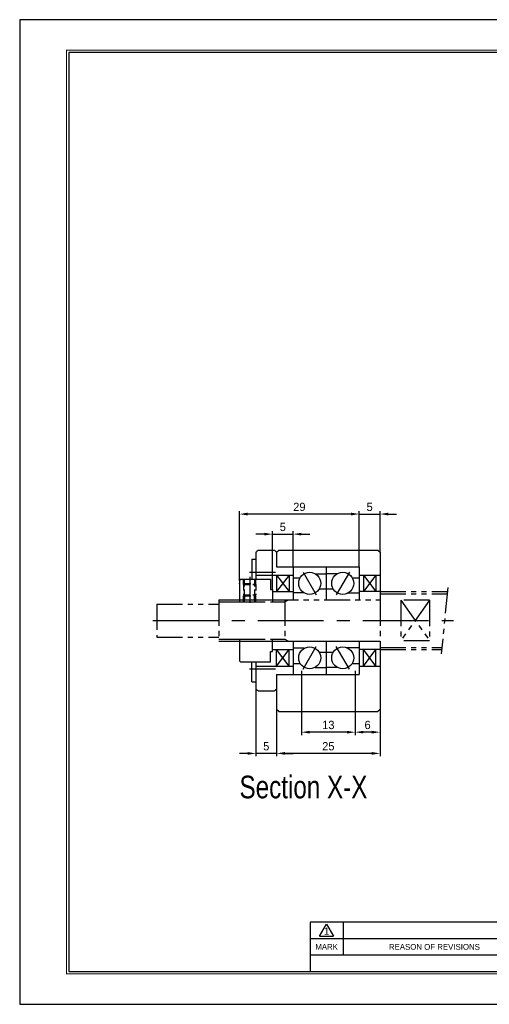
# Model space of a CAD drawing. Header units: millimetres. Extents: x 0 to 337, y 0 to 238.
# Tile 1 of 5: x 0 to 114, y 0 to 238. Entities that reach past the tile are written whole.
import ezdxf
from ezdxf.enums import TextEntityAlignment as Align

# ---------------------------------------------------------------- set-up
doc = ezdxf.new("R2010")
doc.units = ezdxf.units.MM
for name, pattern in [('CENTER', [50.8, 31.75, -6.35, 6.35, -6.35]), ('DASHED', [0.75, 0.5, -0.25]), ('PHANTOM', [2.5, 1.25, -0.25, 0.25, -0.25, 0.25, -0.25])]:
    doc.linetypes.add(name, pattern=pattern)
doc.layers.get('0').update_dxf_attribs({"linetype": 'CONTINUOUS'})
doc.layers.get('DEFPOINTS').update_dxf_attribs({"linetype": 'CONTINUOUS'})
for name, color, linetype in [('center', 1, 'CENTER'), ('hidden', 2, 'DASHED'), ('L1', 7, 'CONTINUOUS'), ('OUTLINE', 7, 'CONTINUOUS'), ('phantom', 6, 'PHANTOM')]:
    doc.layers.add(name, color=color, linetype=linetype)
doc.dimstyles.get("Standard").update_dxf_attribs({"dimtxt": 2, "dimasz": 2, "dimexe": 0.7, "dimexo": 0, "dimgap": 0.7, "dimtad": 1, "dimdec": 3, "dimzin": 11, "dimdsep": 46, "dimtxsty": 'Standard', "dimcen": 0, "dimclrd": 5, "dimclre": 5, "dimclrt": 3, "dimadec": 0, "dimazin": 0, "dimtfac": 0.6, "dimtdec": 3, "dimtmove": 0, "dimatfit": 3, "dimfxl": 0, "dimtolj": 1, "dimtzin": 11, "dimarcsym": 0})

# ---------------------------------------------------------------- blocks, each defined once
blk = doc.blocks.new('표제란')
at = {"layer": 'L1', "color": 0}
for p, q in [((297, 210), (0, 210)), ((0, 210), (0, 0)), ((0, 0), (297, 0))]:
    blk.add_line(p, q, dxfattribs=at)
at = {"layer": 'L1'}
for p, q in [((160, 17.5), (62, 17.5)), ((62, 17.5), (62, 7)), ((64, 14.51), (65.5, 17.1)), ((65.5, 17.1), (67, 14.51)), ((69, 17.5), (69, 10.5)), ((147, 14), (62, 14)), ((64, 14.51), (67, 14.51)), ((147, 10.5), (62, 10.5))]:
    blk.add_line(p, q, dxfattribs=at)
at = {"layer": 'L1', "const_width": 0.25}
blk.add_lwpolyline([(290.5, 6.5), (290.5, 203.5), (10, 203.5), (10, 6.5)], close=True, dxfattribs=at)
at = {"layer": 'L1'}
blk.add_lwpolyline([(290, 7), (290, 203), (10.5, 203), (10.5, 7)], close=True, dxfattribs=at)
for s, height, p in [('1', 1.5, (65.5, 15.61)), ('MARK', 1.25, (65.5, 12.25)), ('REASON OF REVISIONS', 1.25, (88.5, 12.25))]:
    blk.add_text(s, height=height, dxfattribs=at).set_placement(p, align=Align.MIDDLE_CENTER)
for tag, p in [('필렛', (179.25, 10.9)), ('모따기', (179.25, 8.3))]:
    blk.add_attdef(tag, text='', height=1.15, dxfattribs=at).set_placement(p, align=Align.MIDDLE_LEFT)
at = {"layer": 'OUTLINE', "ltscale": 0.5}
for tag, p, height in [('TITLE', (237.17, 24.41), 2.5), ('도번', (251.18, 15.64), 2.5), ('SCALE', (253.78, 9.55), 1.2), ('DATE', (277.02, 9.51), 1.2)]:
    blk.add_attdef(tag, p, '', height=height, dxfattribs=at)
blk = doc.blocks.new('*D43')
at = {"layer": 'DEFPOINTS', "color": 0, "ltscale": 0.2}
for p in [(87.13, 118.48), (87.13, 109.24), (82.13, 105.74)]:
    blk.add_point(p, dxfattribs=at)
at = {"layer": 'OUTLINE', "color": 5, "lineweight": -2, "ltscale": 0.2}
for p, q in [((82.13, 105.74), (82.13, 119.18)), ((87.13, 109.24), (87.13, 119.18)), ((80.13, 118.48), (78.13, 118.48)), ((82.13, 118.48), (87.13, 118.48)), ((89.13, 118.48), (91.13, 118.48))]:
    blk.add_line(p, q, dxfattribs=at)
at = {"layer": 'OUTLINE', "color": 5, "ltscale": 0.2}
for points in [[(80.13, 118.82), (80.13, 118.15), (82.13, 118.48)], [(89.13, 118.82), (89.13, 118.15), (87.13, 118.48)]]:
    blk.add_solid(points, dxfattribs=at)
at = {"layer": 'OUTLINE', "color": 3, "ltscale": 0.2, "insert": (84.63, 120.21), "char_height": 2, "attachment_point": 5}
blk.add_mtext('\\A1;5', dxfattribs=at)
blk = doc.blocks.new('*D44')
at = {"layer": 'DEFPOINTS', "color": 0, "ltscale": 0.2}
for p in [(53.13, 118.48), (82.13, 113.49), (53.13, 102.44)]:
    blk.add_point(p, dxfattribs=at)
at = {"layer": 'OUTLINE', "color": 5, "lineweight": -2, "ltscale": 0.2}
for p, q in [((53.13, 102.44), (53.13, 119.18)), ((82.13, 113.49), (82.13, 119.18)), ((80.13, 118.48), (55.13, 118.48))]:
    blk.add_line(p, q, dxfattribs=at)
at = {"layer": 'OUTLINE', "color": 5, "ltscale": 0.2}
for points in [[(55.13, 118.82), (55.13, 118.15), (53.13, 118.48)], [(80.13, 118.82), (80.13, 118.15), (82.13, 118.48)]]:
    blk.add_solid(points, dxfattribs=at)
at = {"layer": 'OUTLINE', "color": 3, "ltscale": 0.2, "insert": (67.63, 120.21), "char_height": 2, "attachment_point": 5}
blk.add_mtext('\\A1;29', dxfattribs=at)
blk = doc.blocks.new('*D45')
at = {"layer": 'DEFPOINTS', "color": 0, "ltscale": 0.2}
for p in [(66.13, 113.64), (66.13, 105.74), (61.13, 100.24)]:
    blk.add_point(p, dxfattribs=at)
at = {"layer": 'OUTLINE', "color": 5, "lineweight": -2, "ltscale": 0.2}
for p, q in [((61.13, 100.24), (61.13, 114.34)), ((66.13, 105.74), (66.13, 114.34)), ((59.13, 113.64), (57.13, 113.64)), ((61.13, 113.64), (66.13, 113.64)), ((68.13, 113.64), (70.13, 113.64))]:
    blk.add_line(p, q, dxfattribs=at)
at = {"layer": 'OUTLINE', "color": 5, "ltscale": 0.2}
for points in [[(59.13, 113.97), (59.13, 113.3), (61.13, 113.64)], [(68.13, 113.97), (68.13, 113.3), (66.13, 113.64)]]:
    blk.add_solid(points, dxfattribs=at)
at = {"layer": 'OUTLINE', "color": 3, "ltscale": 0.2, "insert": (63.63, 115.36), "char_height": 2, "attachment_point": 5}
blk.add_mtext('\\A1;5', dxfattribs=at)
blk = doc.blocks.new('*D46')
at = {"layer": 'DEFPOINTS', "color": 0, "ltscale": 0.2}
for p in [(81.13, 69.74), (87.13, 71.24), (81.13, 65.77)]:
    blk.add_point(p, dxfattribs=at)
at = {"layer": 'OUTLINE', "color": 5, "lineweight": -2, "ltscale": 0.2}
for p, q in [((81.13, 69.74), (81.13, 65.07)), ((87.13, 71.24), (87.13, 65.07)), ((85.13, 65.77), (83.13, 65.77))]:
    blk.add_line(p, q, dxfattribs=at)
at = {"layer": 'OUTLINE', "color": 5, "ltscale": 0.2}
for points in [[(83.13, 66.1), (83.13, 65.44), (81.13, 65.77)], [(85.13, 66.1), (85.13, 65.44), (87.13, 65.77)]]:
    blk.add_solid(points, dxfattribs=at)
at = {"layer": 'OUTLINE', "color": 3, "ltscale": 0.2, "insert": (84.13, 67.5), "char_height": 2, "attachment_point": 5}
blk.add_mtext('\\A1;6', dxfattribs=at)
blk = doc.blocks.new('*D47')
at = {"layer": 'DEFPOINTS', "color": 0, "ltscale": 0.2}
for p in [(68.13, 69.74), (81.13, 69.74), (68.13, 65.77)]:
    blk.add_point(p, dxfattribs=at)
at = {"layer": 'OUTLINE', "color": 5, "lineweight": -2, "ltscale": 0.2}
for p, q in [((68.13, 69.74), (68.13, 65.07)), ((81.13, 69.74), (81.13, 65.07)), ((79.13, 65.77), (70.13, 65.77))]:
    blk.add_line(p, q, dxfattribs=at)
at = {"layer": 'OUTLINE', "color": 5, "ltscale": 0.2}
for points in [[(70.13, 66.1), (70.13, 65.44), (68.13, 65.77)], [(79.13, 66.1), (79.13, 65.44), (81.13, 65.77)]]:
    blk.add_solid(points, dxfattribs=at)
at = {"layer": 'OUTLINE', "color": 3, "ltscale": 0.2, "insert": (74.63, 67.5), "char_height": 2, "attachment_point": 5}
blk.add_mtext('\\A1;13', dxfattribs=at)
blk = doc.blocks.new('*D48')
at = {"layer": 'DEFPOINTS', "color": 0, "ltscale": 0.2}
for p in [(62.13, 71.24), (87.13, 71.24), (62.13, 60.64)]:
    blk.add_point(p, dxfattribs=at)
at = {"layer": 'OUTLINE', "color": 5, "lineweight": -2, "ltscale": 0.2}
for p, q in [((62.13, 71.24), (62.13, 59.94)), ((87.13, 71.24), (87.13, 59.94)), ((85.13, 60.64), (64.13, 60.64))]:
    blk.add_line(p, q, dxfattribs=at)
at = {"layer": 'OUTLINE', "color": 5, "ltscale": 0.2}
for points in [[(64.13, 60.97), (64.13, 60.31), (62.13, 60.64)], [(85.13, 60.97), (85.13, 60.31), (87.13, 60.64)]]:
    blk.add_solid(points, dxfattribs=at)
at = {"layer": 'OUTLINE', "color": 3, "ltscale": 0.2, "insert": (74.63, 62.36), "char_height": 2, "attachment_point": 5}
blk.add_mtext('\\A1;25', dxfattribs=at)
blk = doc.blocks.new('*D49')
at = {"layer": 'DEFPOINTS', "color": 0, "ltscale": 0.2}
for p in [(57.13, 76.24), (62.13, 71.24), (57.13, 60.64)]:
    blk.add_point(p, dxfattribs=at)
at = {"layer": 'OUTLINE', "color": 5, "lineweight": -2, "ltscale": 0.2}
for p, q in [((57.13, 76.24), (57.13, 59.94)), ((62.13, 71.24), (62.13, 59.94)), ((55.13, 60.64), (53.13, 60.64)), ((62.13, 60.64), (57.13, 60.64)), ((64.13, 60.64), (66.13, 60.64))]:
    blk.add_line(p, q, dxfattribs=at)
at = {"layer": 'OUTLINE', "color": 5, "ltscale": 0.2}
for points in [[(55.13, 60.97), (55.13, 60.31), (57.13, 60.64)], [(64.13, 60.97), (64.13, 60.31), (62.13, 60.64)]]:
    blk.add_solid(points, dxfattribs=at)
at = {"layer": 'OUTLINE', "color": 3, "ltscale": 0.2, "insert": (59.63, 62.36), "char_height": 2, "attachment_point": 5}
blk.add_mtext('\\A1;5', dxfattribs=at)

msp = doc.modelspace()

# ---------------------------------------------------------------- linework, layer by layer
at = {"layer": 'center', "ltscale": 0.5}
for p, q in [((55.5396, 104.4047), (61.8581, 104.4047)), ((55.6302, 103.3058), (55.6302, 96.9963)), ((68.5477, 104.4784), (71.7127, 98.9965)), ((79.7127, 104.4784), (76.5477, 98.9965)), ((32.2147, 92.7375), (104.9326, 92.7375)), ((68.5477, 80.9965), (71.7127, 86.4784)), ((79.7127, 80.9965), (76.5477, 86.4784)), ((55.5396, 81.0702), (61.8581, 81.0702)), ((68.1302, 80.6049), (68.1302, 69.7375)), ((81.1302, 80.6049), (81.1302, 69.7375))]:
    msp.add_line(p, q, dxfattribs=at)
at = {"layer": 'hidden', "color": 5, "ltscale": 3}
for p, q in [((54.1302, 101.4875), (54.1302, 102.7375)), ((57.1302, 101.4875), (57.1302, 102.7375)), ((54.1302, 97.2375), (54.1302, 98.9875)), ((57.1302, 97.2375), (57.1302, 98.9875))]:
    msp.add_line(p, q, dxfattribs=at)
at = {"layer": 'hidden', "ltscale": 3}
for p, q in [((54.3802, 101.7375), (54.3802, 102.7375)), ((56.8802, 101.7375), (56.8802, 102.7375)), ((54.1302, 101.4875), (54.3802, 101.7375)), ((54.1302, 101.4875), (57.1302, 101.4875)), ((54.1302, 101.4875), (54.1302, 98.9875)), ((54.3802, 101.7375), (56.8802, 101.7375)), ((54.3802, 98.7375), (54.3802, 101.7375)), ((56.8802, 98.7375), (56.8802, 101.7375)), ((57.1302, 101.4875), (56.8802, 101.7375)), ((57.1302, 101.4875), (57.1302, 98.9875)), ((54.1302, 98.9875), (57.1302, 98.9875)), ((54.1302, 98.9875), (54.3802, 98.7375)), ((54.3802, 98.7375), (56.8802, 98.7375)), ((54.3802, 97.2375), (54.3802, 98.7375)), ((54.4802, 97.7375), (54.4802, 98.7375)), ((56.7802, 97.7375), (56.7802, 98.7375)), ((57.1302, 98.9875), (56.8802, 98.7375)), ((56.8802, 97.2375), (56.8802, 98.7375))]:
    msp.add_line(p, q, dxfattribs=at)
at = {"layer": 'OUTLINE'}
for p, q in [((57.6302, 109.7375), (61.6302, 109.7375)), ((62.1302, 109.2375), (62.6302, 109.7375)), ((62.6302, 109.7375), (86.6302, 109.7375)), ((86.6302, 109.7375), (87.1302, 109.2375)), ((56.1302, 107.5512), (57.1302, 107.5512)), ((56.1302, 107.5512), (56.1302, 102.7375)), ((57.1302, 109.2375), (57.1302, 102.7375)), ((62.1302, 109.2375), (62.1302, 105.7375)), ((87.1302, 109.2375), (87.1302, 97.7375)), ((62.1302, 105.7375), (82.1302, 105.7375)), ((66.1302, 105.7375), (66.1302, 97.7375)), ((74.1302, 105.7375), (74.1302, 97.7375)), ((82.1302, 105.7375), (82.1302, 97.7375)), ((53.4302, 102.7375), (53.1302, 102.4375)), ((53.1302, 102.4375), (53.1302, 97.2375)), ((53.4302, 102.7375), (60.6302, 102.7375)), ((57.1302, 103.7375), (66.1302, 103.7375)), ((60.6302, 102.7375), (60.6302, 100.2375)), ((62.1302, 103.7375), (62.1302, 99.7375)), ((62.1302, 103.7375), (65.1302, 99.7375)), ((65.1302, 103.7375), (62.1302, 99.7375)), ((65.1302, 103.7375), (65.1302, 99.7375)), ((66.1302, 103.07), (67.8222, 103.07)), ((71.4627, 104.0454), (74.1302, 104.0454)), ((76.7977, 104.0454), (74.1302, 104.0454)), ((80.4381, 103.07), (82.1302, 103.07)), ((82.1302, 103.7375), (87.1302, 103.7375)), ((83.1302, 103.7375), (83.1302, 99.7375)), ((83.1302, 103.7375), (86.1302, 99.7375)), ((86.1302, 103.7375), (83.1302, 99.7375)), ((86.1302, 103.7375), (86.1302, 99.7375)), ((60.6302, 100.2375), (61.1302, 100.2375)), ((61.1302, 100.2375), (61.1302, 97.2375)), ((72.4381, 100.405), (75.8222, 100.405)), ((53.1302, 97.7375), (54.4802, 97.7375)), ((54.4802, 97.7375), (56.7802, 97.7375)), ((56.7802, 97.7375), (61.1302, 97.7375)), ((61.1302, 99.7375), (66.1302, 99.7375)), ((68.7977, 99.4295), (66.1302, 99.4295)), ((79.4627, 99.4295), (82.1302, 99.4295)), ((87.1302, 99.7375), (82.1302, 99.7375)), ((53.1302, 88.2375), (53.1302, 83.0375)), ((61.1302, 85.2375), (61.1302, 88.2375)), ((53.1302, 87.7375), (61.1302, 87.7375)), ((61.1302, 87.7375), (87.1302, 87.7375)), ((61.1302, 85.7375), (66.1302, 85.7375)), ((65.1302, 81.7375), (62.1302, 85.7375)), ((62.1302, 81.7375), (65.1302, 85.7375)), ((62.1302, 81.7375), (62.1302, 85.7375)), ((65.1302, 81.7375), (65.1302, 85.7375)), ((66.1302, 87.7375), (66.1302, 79.7375)), ((68.7977, 86.0454), (66.1302, 86.0454)), ((74.1302, 87.7375), (74.1302, 79.7375)), ((79.0533, 86.2375), (82.1302, 86.2375)), ((82.1302, 87.7375), (82.1302, 79.7375)), ((87.1302, 85.7375), (82.1302, 85.7375)), ((86.1302, 81.7375), (83.1302, 85.7375)), ((83.1302, 81.7375), (86.1302, 85.7375)), ((83.1302, 81.7375), (83.1302, 85.7375)), ((86.1302, 81.7375), (86.1302, 85.7375)), ((87.1302, 87.7375), (87.1302, 71.2375)), ((60.6302, 82.7375), (60.6302, 85.2375)), ((60.6302, 85.2375), (61.1302, 85.2375)), ((72.4381, 85.07), (75.8222, 85.07)), ((53.1302, 83.0375), (53.4302, 82.7375)), ((53.4302, 82.7375), (60.6302, 82.7375)), ((56.1302, 77.9238), (56.1302, 82.7375)), ((57.1302, 82.7375), (57.1302, 76.2375)), ((57.1302, 81.7375), (66.1302, 81.7375)), ((66.1302, 82.405), (67.8222, 82.405)), ((71.4627, 81.4295), (74.1302, 81.4295)), ((76.7977, 81.4295), (74.1302, 81.4295)), ((80.4381, 82.405), (82.1302, 82.405)), ((82.1302, 81.7375), (87.1302, 81.7375)), ((62.1302, 79.7375), (62.1302, 71.2375)), ((62.1302, 79.7375), (82.1302, 79.7375)), ((56.1302, 77.9238), (57.1302, 77.9238)), ((57.6302, 75.7375), (61.6302, 75.7375)), ((62.6302, 70.7375), (62.1302, 71.2375)), ((62.6302, 70.7375), (86.6302, 70.7375)), ((87.1302, 71.2375), (86.6302, 70.7375))]:
    msp.add_line(p, q, dxfattribs=at)
for centre in [(70.1302, 101.7375), (78.1302, 101.7375), (70.1302, 83.7375), (78.1302, 83.7375)]:
    msp.add_circle(centre, 2.665, dxfattribs=at)
for points in [[(57.6302, 109.7375), (57.4635, 109.5707), (57.2968, 109.4041), (57.1302, 109.2375)], [(61.6302, 109.7375), (61.7969, 109.5707), (61.9636, 109.4041), (62.1302, 109.2375)], [(57.6302, 75.7375), (57.4635, 75.9042), (57.2968, 76.0709), (57.1302, 76.2375)], [(62.1302, 76.2375), (61.9636, 76.0709), (61.7969, 75.9042), (61.6302, 75.7375)]]:
    msp.add_open_spline(points, degree=3, dxfattribs=at)
msp.add_point((53.1302, 101.7375), dxfattribs=at)
at = {"layer": 'phantom', "ltscale": 5}
for p, q in [((103.5075, 100.7375), (101.9327, 84.7375)), ((48.1302, 97.7375), (53.1302, 97.7375)), ((48.1302, 97.7375), (48.1302, 87.7375)), ((61.1302, 97.7375), (87.1302, 97.7375)), ((64.1302, 97.7375), (64.1302, 87.7375)), ((64.1302, 97.2375), (64.9962, 97.7375)), ((87.1302, 99.7375), (103.409, 99.7375)), ((87.1302, 99.2375), (103.3598, 99.2375)), ((87.1302, 97.7375), (87.1302, 87.7375)), ((92.1302, 97.6365), (92.1302, 87.8385)), ((99.1302, 97.6365), (92.1302, 97.6365)), ((92.1302, 97.6365), (99.1302, 87.8385)), ((99.1302, 97.6365), (92.1302, 87.8385)), ((99.1302, 97.6365), (99.1302, 87.8385)), ((33.1302, 96.7375), (48.1302, 96.7375)), ((33.1302, 96.7375), (33.1302, 88.7375)), ((48.1302, 97.2375), (53.1302, 97.2375)), ((53.1302, 97.2375), (61.1302, 97.2375)), ((61.1302, 97.2375), (64.1302, 97.2375)), ((33.1302, 88.7375), (48.1302, 88.7375)), ((48.1302, 88.2375), (53.1302, 88.2375)), ((53.1302, 88.2375), (61.1302, 88.2375)), ((61.1302, 88.2375), (64.1302, 88.2375)), ((64.1302, 88.2375), (64.9962, 87.7375)), ((48.1302, 87.7375), (53.1302, 87.7375)), ((87.1302, 86.2375), (102.0803, 86.2375)), ((87.1302, 85.7375), (102.0311, 85.7375)), ((99.1302, 87.8385), (92.1302, 87.8385))]:
    msp.add_line(p, q, dxfattribs=at)

# ---------------------------------------------------------------- block references
at = {"layer": 'OUTLINE', "xscale": 1.133180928, "yscale": 1.133180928, "zscale": 1.133180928}
msp.add_blockref('표제란', (0, 0), dxfattribs=at)

# ---------------------------------------------------------------- texts
at = {"lineweight": 9, "width": 0.8}
msp.add_text('Section X-X', height=5.474304, dxfattribs=at).set_placement((53.1539, 49.7807))

# ---------------------------------------------------------------- dimensions: what is measured, and where the dimension line sits
at = {"layer": 'OUTLINE', "ltscale": 0.2}
for base, p1, p2, picture, middle in [((53.1302, 118.4836), (82.1302, 113.4851), (53.1302, 102.4375), '*D44', (67.6302, 120.2089)), ((87.1302, 118.4836), (82.1302, 105.7375), (87.1302, 109.2375), '*D43', (84.6302, 120.2076)), ((66.1302, 113.6361), (61.1302, 100.2375), (66.1302, 105.7375), '*D45', (63.6302, 115.3601)), ((57.1302, 60.6392), (62.1302, 71.2375), (57.1302, 76.2375), '*D49', (59.6302, 62.3632)), ((62.1302, 60.6392), (87.1302, 71.2375), (62.1302, 71.2375), '*D48', (74.6302, 62.3645)), ((68.1302, 65.7697), (81.1302, 69.7375), (68.1302, 69.7375), '*D47', (74.6302, 67.4977)), ((81.1302, 65.7697), (87.1302, 71.2375), (81.1302, 69.7375), '*D46', (84.1302, 67.495))]:
    dim = msp.add_linear_dim(base=base, p1=p1, p2=p2, dimstyle='Standard', dxfattribs=at)
    dim.commit()
    dim.dimension.update_dxf_attribs({"geometry": picture, "text_midpoint": middle})

doc.saveas('drawing.dxf')
